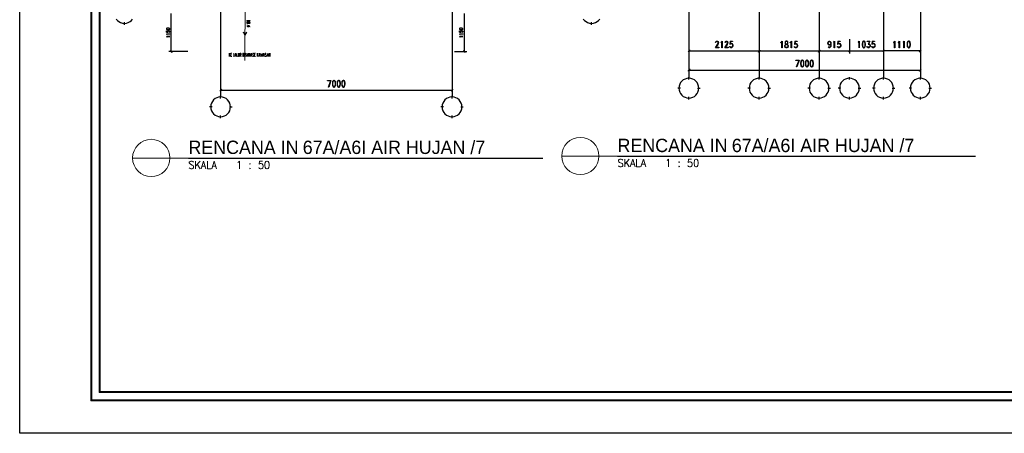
# Model space of a CAD drawing. Header units: millimetres. Extents: x 0 to 420, y 0 to 297.
# Tile 1 of 95: x 0 to 238, y 0 to 100. Entities that reach past the tile are written whole.
import ezdxf

# ---------------------------------------------------------------- set-up
doc = ezdxf.new("R2010")
doc.units = ezdxf.units.MM
for name, color, linetype in [('FILL_000000', 7, 'Continuous'), ('LINE_000000', 7, 'Continuous'), ('TEXT', 7, 'Continuous')]:
    doc.layers.add(name, color=color, linetype=linetype)

msp = doc.modelspace()

# ---------------------------------------------------------------- hatches: boundary and pattern name
at = {"layer": 'FILL_000000'}
h = msp.add_hatch(color=7, dxfattribs=at)
h.dxf.hatch_style = 1
h.paths.add_polyline_path([(17.65, 288.84), (17.4, 289.05), (17.65, 8.09), (17.65, 288.84)])
h = msp.add_hatch(color=7, dxfattribs=at)
h.dxf.hatch_style = 1
h.paths.add_polyline_path([(17.4, 289.05), (17.65, 8.09), (17.4, 7.87), (17.4, 289.05)])
h = msp.add_hatch(color=7, dxfattribs=at)
h.dxf.hatch_style = 1
h.paths.add_polyline_path([(19.64, 286.81), (19.43, 287.06), (19.64, 10.12), (19.64, 286.81)])
h = msp.add_hatch(color=7, dxfattribs=at)
h.dxf.hatch_style = 1
h.paths.add_polyline_path([(19.43, 287.06), (19.64, 10.12), (19.43, 9.86), (19.43, 287.06)])
h = msp.add_hatch(color=7, dxfattribs=at)
h.dxf.hatch_style = 1
h.paths.add_polyline_path([(54.69, 96.69), (54.91, 96.69), (55.12, 97.11), (54.69, 96.69)])
h = msp.add_hatch(color=7, dxfattribs=at)
h.dxf.hatch_style = 1
h.paths.add_polyline_path([(54.69, 96.27), (54.69, 96.69), (54.91, 96.69), (54.69, 96.27)])
h = msp.add_hatch(color=7, dxfattribs=at)
h.dxf.hatch_style = 1
h.paths.add_polyline_path([(36.7, 92.63), (36.66, 92.58), (37.08, 92.24), (36.7, 92.63)])
h = msp.add_hatch(color=7, dxfattribs=at)
h.dxf.hatch_style = 1
h.paths.add_polyline_path([(36.66, 92.58), (37.08, 92.24), (37.04, 92.2), (36.66, 92.58)])
h = msp.add_hatch(color=7, dxfattribs=at)
h.dxf.hatch_style = 1
h.paths.add_polyline_path([(107.57, 92.63), (107.53, 92.58), (107.95, 92.24), (107.57, 92.63)])
h = msp.add_hatch(color=7, dxfattribs=at)
h.dxf.hatch_style = 1
h.paths.add_polyline_path([(107.53, 92.58), (107.95, 92.24), (107.91, 92.2), (107.53, 92.58)])
h = msp.add_hatch(color=7, dxfattribs=at)
h.dxf.hatch_style = 1
h.paths.add_polyline_path([(162.26, 92.75), (161.88, 92.33), (161.84, 92.37), (162.26, 92.75)])
h = msp.add_hatch(color=7, dxfattribs=at)
h.dxf.hatch_style = 1
h.paths.add_polyline_path([(162.31, 92.71), (162.26, 92.75), (161.88, 92.33), (162.31, 92.71)])
h = msp.add_hatch(color=7, dxfattribs=at)
h.dxf.hatch_style = 1
h.paths.add_polyline_path([(178.82, 92.37), (178.86, 92.33), (179.24, 92.75), (178.82, 92.37)])
h = msp.add_hatch(color=7, dxfattribs=at)
h.dxf.hatch_style = 1
h.paths.add_polyline_path([(179.24, 92.71), (178.86, 92.29), (178.82, 92.33), (179.24, 92.71)])
h = msp.add_hatch(color=7, dxfattribs=at)
h.dxf.hatch_style = 1
h.paths.add_polyline_path([(178.86, 92.33), (179.24, 92.75), (179.28, 92.71), (178.86, 92.33)])
h = msp.add_hatch(color=7, dxfattribs=at)
h.dxf.hatch_style = 1
h.paths.add_polyline_path([(179.28, 92.67), (179.24, 92.71), (178.86, 92.29), (179.28, 92.67)])
h = msp.add_hatch(color=7, dxfattribs=at)
h.dxf.hatch_style = 1
h.paths.add_polyline_path([(193.72, 92.75), (193.38, 92.33), (193.34, 92.37), (193.72, 92.75)])
h = msp.add_hatch(color=7, dxfattribs=at)
h.dxf.hatch_style = 1
h.paths.add_polyline_path([(193.34, 92.33), (193.38, 92.29), (193.72, 92.71), (193.34, 92.33)])
h = msp.add_hatch(color=7, dxfattribs=at)
h.dxf.hatch_style = 1
h.paths.add_polyline_path([(193.76, 92.71), (193.72, 92.75), (193.38, 92.33), (193.76, 92.71)])
h = msp.add_hatch(color=7, dxfattribs=at)
h.dxf.hatch_style = 1
h.paths.add_polyline_path([(193.38, 92.29), (193.72, 92.71), (193.76, 92.67), (193.38, 92.29)])
h = msp.add_hatch(color=7, dxfattribs=at)
h.dxf.hatch_style = 1
h.paths.add_polyline_path([(200.62, 92.37), (200.66, 92.33), (201.04, 92.75), (200.62, 92.37)])
h = msp.add_hatch(color=7, dxfattribs=at)
h.dxf.hatch_style = 1
h.paths.add_polyline_path([(201.04, 92.75), (200.66, 92.33), (200.62, 92.37), (201.04, 92.75)])
h = msp.add_hatch(color=7, dxfattribs=at)
h.dxf.hatch_style = 1
h.paths.add_polyline_path([(200.66, 92.33), (201.04, 92.75), (201.08, 92.71), (200.66, 92.33)])
h = msp.add_hatch(color=7, dxfattribs=at)
h.dxf.hatch_style = 1
h.paths.add_polyline_path([(201.08, 92.71), (201.04, 92.75), (200.66, 92.33), (201.08, 92.71)])
h = msp.add_hatch(color=7, dxfattribs=at)
h.dxf.hatch_style = 1
h.paths.add_polyline_path([(208.92, 92.37), (208.96, 92.33), (209.3, 92.75), (208.92, 92.37)])
h = msp.add_hatch(color=7, dxfattribs=at)
h.dxf.hatch_style = 1
h.paths.add_polyline_path([(209.3, 92.75), (208.96, 92.33), (208.92, 92.37), (209.3, 92.75)])
h = msp.add_hatch(color=7, dxfattribs=at)
h.dxf.hatch_style = 1
h.paths.add_polyline_path([(208.96, 92.33), (209.3, 92.75), (209.34, 92.71), (208.96, 92.33)])
h = msp.add_hatch(color=7, dxfattribs=at)
h.dxf.hatch_style = 1
h.paths.add_polyline_path([(209.34, 92.71), (209.3, 92.75), (208.96, 92.33), (209.34, 92.71)])
h = msp.add_hatch(color=7, dxfattribs=at)
h.dxf.hatch_style = 1
h.paths.add_polyline_path([(217.76, 92.37), (217.81, 92.33), (218.19, 92.75), (217.76, 92.37)])
h = msp.add_hatch(color=7, dxfattribs=at)
h.dxf.hatch_style = 1
h.paths.add_polyline_path([(217.81, 92.33), (218.19, 92.75), (218.23, 92.71), (217.81, 92.33)])
h = msp.add_hatch(color=7, dxfattribs=at)
h.dxf.hatch_style = 1
h.paths.add_polyline_path([(162.26, 88.14), (161.88, 87.67), (161.84, 87.71), (162.26, 88.14)])
h = msp.add_hatch(color=7, dxfattribs=at)
h.dxf.hatch_style = 1
h.paths.add_polyline_path([(162.31, 88.1), (162.26, 88.14), (161.88, 87.67), (162.31, 88.1)])
h = msp.add_hatch(color=7, dxfattribs=at)
h.dxf.hatch_style = 1
h.paths.add_polyline_path([(217.76, 87.71), (217.81, 87.67), (218.19, 88.14), (217.76, 87.71)])
h = msp.add_hatch(color=7, dxfattribs=at)
h.dxf.hatch_style = 1
h.paths.add_polyline_path([(217.81, 87.67), (218.19, 88.14), (218.23, 88.1), (217.81, 87.67)])
h = msp.add_hatch(color=7, dxfattribs=at)
h.dxf.hatch_style = 1
h.paths.add_polyline_path([(49.02, 83.27), (48.64, 82.8), (48.6, 82.85), (49.02, 83.27)])
h = msp.add_hatch(color=7, dxfattribs=at)
h.dxf.hatch_style = 1
h.paths.add_polyline_path([(49.06, 83.23), (49.02, 83.27), (48.64, 82.8), (49.06, 83.23)])
h = msp.add_hatch(color=7, dxfattribs=at)
h.dxf.hatch_style = 1
h.paths.add_polyline_path([(104.52, 82.85), (104.56, 82.8), (104.94, 83.27), (104.52, 82.85)])
h = msp.add_hatch(color=7, dxfattribs=at)
h.dxf.hatch_style = 1
h.paths.add_polyline_path([(104.56, 82.8), (104.94, 83.27), (104.99, 83.23), (104.56, 82.8)])
h = msp.add_hatch(color=7, dxfattribs=at)
h.dxf.hatch_style = 1
h.paths.add_polyline_path([(19.64, 10.12), (19.43, 9.86), (363.18, 10.12), (19.64, 10.12)])
h = msp.add_hatch(color=7, dxfattribs=at)
h.dxf.hatch_style = 1
h.paths.add_polyline_path([(19.43, 9.86), (363.18, 10.12), (363.18, 9.86), (19.43, 9.86)])
h = msp.add_hatch(color=7, dxfattribs=at)
h.dxf.hatch_style = 1
h.paths.add_polyline_path([(17.65, 8.09), (17.4, 7.87), (412.07, 8.09), (17.65, 8.09)])
h = msp.add_hatch(color=7, dxfattribs=at)
h.dxf.hatch_style = 1
h.paths.add_polyline_path([(17.4, 7.87), (412.07, 8.09), (412.28, 7.87), (17.4, 7.87)])

# ---------------------------------------------------------------- linework, layer by layer
at = {"layer": 'LINE_000000', "lineweight": 25}
for p, q in [((162.05, 238.8), (162.05, 85.94)), ((218.02, 238.8), (218.02, 85.94)), ((48.81, 237.83), (48.81, 81.36)), ((104.77, 237.83), (104.77, 81.36)), ((179.03, 231.61), (179.03, 85.94)), ((193.55, 231.61), (193.55, 85.94)), ((209.13, 231.61), (209.13, 85.94)), ((36.87, 92.41), (36.87, 101.6)), ((107.74, 92.41), (107.74, 101.6)), ((25.57, 98.89), (25.57, 99.53)), ((138.51, 98.89), (138.51, 99.53)), ((35.69, 97.11), (36.03, 97.07)), ((36.45, 97.16), (36.36, 97.07)), ((106.55, 97.11), (106.89, 97.07)), ((107.32, 97.16), (107.23, 97.07)), ((162.05, 95.42), (162.05, 91.95)), ((179.03, 95.42), (179.03, 91.95)), ((179.03, 95.42), (179.03, 91.91)), ((193.55, 95.42), (193.55, 91.95)), ((193.55, 95.42), (193.55, 91.91)), ((200.87, 95.42), (200.87, 91.95)), ((200.87, 95.42), (200.87, 91.95)), ((209.13, 95.42), (209.13, 91.95)), ((209.13, 95.42), (209.13, 91.95)), ((218.02, 95.42), (218.02, 91.95)), ((172, 94.95), (171.92, 94.23)), ((172.08, 93.43), (171.92, 93.56)), ((185.29, 93.56), (185.46, 93.39)), ((185.8, 93.39), (185.97, 93.56)), ((187.62, 94.91), (187.58, 94.23)), ((187.75, 93.39), (187.58, 93.56)), ((198.08, 94.95), (197.99, 94.23)), ((198.16, 93.43), (197.99, 93.56)), ((205.32, 93.43), (205.15, 93.56)), ((205.78, 94.95), (205.36, 94.23)), ((206.33, 94.95), (206.29, 94.23)), ((206.46, 93.43), (206.29, 93.56)), ((40.89, 92.41), (36.28, 92.41)), ((105.37, 92.41), (108.33, 92.41)), ((162.05, 92.54), (179.03, 92.54)), ((162.05, 91.36), (162.05, 87.29)), ((193.55, 92.5), (179.03, 92.5)), ((193.55, 92.54), (200.87, 92.54)), ((200.87, 92.54), (209.13, 92.54)), ((218.02, 92.54), (209.13, 92.54)), ((218.02, 91.36), (218.02, 87.29)), ((48.81, 86.49), (48.81, 82.42)), ((104.77, 86.49), (104.77, 82.42)), ((162.05, 87.93), (218.02, 87.93)), ((162.05, 85.6), (162.05, 86.23)), ((179.03, 85.6), (179.03, 86.23)), ((193.55, 85.6), (193.55, 86.23)), ((200.87, 85.6), (200.87, 86.23)), ((209.13, 85.6), (209.13, 86.23)), ((218.02, 85.6), (218.02, 86.23)), ((159.98, 83.52), (159.34, 83.52)), ((164.13, 83.52), (164.8, 83.52)), ((176.95, 83.52), (176.32, 83.52)), ((181.14, 83.52), (181.78, 83.52)), ((191.47, 83.52), (190.84, 83.52)), ((195.62, 83.52), (196.26, 83.52)), ((198.8, 83.52), (198.16, 83.52)), ((202.95, 83.52), (203.58, 83.52)), ((207.05, 83.52), (206.42, 83.52)), ((211.2, 83.52), (211.84, 83.52)), ((215.9, 83.52), (215.27, 83.52)), ((220.09, 83.52), (220.73, 83.52)), ((48.81, 83.02), (104.77, 83.02)), ((48.81, 81.07), (48.81, 81.7)), ((104.77, 81.07), (104.77, 81.7)), ((162.05, 80.81), (162.05, 81.45)), ((179.03, 80.81), (179.03, 81.45)), ((193.55, 80.81), (193.55, 81.45)), ((200.87, 80.81), (200.87, 81.45)), ((209.13, 80.81), (209.13, 81.45)), ((218.02, 80.81), (218.02, 81.45)), ((46.74, 78.99), (46.1, 78.99)), ((50.93, 78.99), (51.56, 78.99)), ((102.7, 78.99), (102.02, 78.99)), ((106.85, 78.99), (107.48, 78.99)), ((48.81, 76.24), (48.81, 76.92)), ((104.77, 76.24), (104.77, 76.92)), ((144.78, 67.1), (231.35, 67.1)), ((41.02, 66.63), (126.75, 66.63))]:
    msp.add_line(p, q, dxfattribs=at)
at = {"layer": 'LINE_000000', "lineweight": 13}
for p, q in [((54.78, 206.63), (54.69, 90.21)), ((55.96, 98.42), (55.16, 98.59)), ((50.84, 91.19), (50.84, 91.99)), ((51.14, 91.99), (50.84, 91.48)), ((50.97, 91.69), (51.14, 91.19)), ((51.44, 91.61), (51.31, 91.61)), ((51.9, 91.19), (51.94, 91.19)), ((52.03, 91.36), (52.03, 91.99)), ((52.49, 91.4), (52.24, 91.4)), ((53.09, 91.99), (53.09, 91.4)), ((53.34, 91.4), (53.34, 91.99)), ((53.64, 91.52), (53.51, 91.52)), ((53.68, 91.52), (53.76, 91.19)), ((54.14, 91.19), (54.27, 91.19)), ((54.4, 91.44), (54.4, 91.74)), ((54.69, 91.52), (54.57, 91.52)), ((54.74, 91.52), (54.86, 91.19)), ((55.29, 91.4), (55.08, 91.4)), ((55.5, 91.19), (55.5, 91.99)), ((56.39, 91.4), (56.13, 91.4)), ((56.64, 91.65), (56.77, 91.52)), ((57.15, 91.61), (57.02, 91.61)), ((57.62, 91.19), (57.62, 91.99)), ((57.87, 91.99), (57.62, 91.48)), ((57.7, 91.69), (57.87, 91.19)), ((58.29, 91.4), (58.08, 91.4)), ((59.39, 91.4), (59.18, 91.4)), ((59.65, 91.65), (59.82, 91.52)), ((60.32, 91.4), (60.07, 91.4))]:
    msp.add_line(p, q, dxfattribs=at)
at = {"layer": 'LINE_000000', "lineweight": 18}
for p, q in [((131.32, 67.1), (144.78, 67.1)), ((27.56, 66.63), (41.02, 66.63)), ((42.76, 65.91), (42.76, 64.01)), ((43.82, 65.91), (42.76, 64.64)), ((43.14, 65.11), (43.82, 64.01)), ((44.32, 64.64), (45.04, 64.64)), ((46.86, 64.64), (47.62, 64.64)), ((146.56, 66.38), (146.56, 64.47)), ((147.57, 66.38), (146.56, 65.11)), ((146.94, 65.57), (147.57, 64.47)), ((148.08, 65.11), (148.84, 65.11)), ((150.66, 65.11), (151.38, 65.11))]:
    msp.add_line(p, q, dxfattribs=at)
at = {"layer": 'LINE_000000', "lineweight": 25}
for points in [[(0.21, 0), (0.21, 296.93), (420.16, 296.93), (420.16, 0), (0.21, 0)], [(35.69, 97.83), (35.73, 97.75), (35.81, 97.71), (36.03, 97.66), (36.15, 97.66), (36.32, 97.71), (36.45, 97.75), (36.49, 97.83), (36.49, 97.92), (36.45, 98), (36.32, 98.04), (36.15, 98.09), (36.03, 98.09), (35.81, 98.04), (35.73, 98), (35.69, 97.92), (35.69, 97.83)], [(106.55, 97.83), (106.6, 97.75), (106.68, 97.71), (106.89, 97.66), (107.02, 97.66), (107.19, 97.71), (107.32, 97.75), (107.36, 97.83), (107.36, 97.92), (107.32, 98), (107.19, 98.04), (107.02, 98.09), (106.89, 98.09), (106.68, 98.04), (106.6, 98), (106.55, 97.92), (106.55, 97.83)], [(36.49, 96.69), (36.49, 96.65), (35.77, 96.65), (35.81, 96.6), (35.86, 96.52), (35.81, 96.52), (35.77, 96.6), (35.69, 96.69), (36.49, 96.69)], [(36.49, 96.05), (35.77, 96.05), (35.81, 95.97), (35.86, 95.93), (35.81, 95.93), (35.77, 95.97), (35.69, 96.05), (36.49, 96.05)], [(107.36, 96.69), (107.36, 96.65), (106.64, 96.65), (106.68, 96.6), (106.72, 96.52), (106.68, 96.52), (106.68, 96.6), (106.55, 96.69), (107.36, 96.69)], [(107.36, 96.05), (106.64, 96.05), (106.68, 95.97), (106.72, 95.93), (106.68, 95.93), (106.68, 95.97), (106.55, 96.05), (107.36, 96.05)], [(170.05, 93.34), (169.97, 93.34), (169.97, 94.78), (169.88, 94.61), (169.76, 94.57), (169.76, 94.61), (169.88, 94.7), (170.05, 94.95), (170.05, 93.34)], [(184.57, 93.3), (184.49, 93.3), (184.49, 94.74), (184.4, 94.61), (184.28, 94.53), (184.28, 94.61), (184.4, 94.66), (184.57, 94.91), (184.57, 93.3)], [(185.55, 94.91), (185.34, 94.83), (185.29, 94.66), (185.29, 94.53), (185.34, 94.36), (185.42, 94.28), (185.55, 94.23), (185.76, 94.15), (185.89, 94.06), (185.93, 93.98), (185.97, 93.85), (185.97, 93.6), (185.93, 93.47), (185.76, 93.39), (185.55, 93.39), (185.34, 93.47), (185.29, 93.6), (185.29, 93.85), (185.34, 93.98), (185.42, 94.06), (185.55, 94.15), (185.76, 94.23), (185.89, 94.28), (185.93, 94.36), (185.97, 94.53), (185.97, 94.66), (185.93, 94.83), (185.76, 94.91), (185.55, 94.91)], [(186.86, 93.3), (186.77, 93.3), (186.77, 94.74), (186.65, 94.61), (186.56, 94.53), (186.56, 94.61), (186.65, 94.66), (186.86, 94.91), (186.86, 93.3)], [(197.27, 93.34), (197.19, 93.34), (197.19, 94.78), (197.1, 94.61), (196.98, 94.57), (196.98, 94.61), (197.1, 94.7), (197.27, 94.95), (197.27, 93.34)], [(203.24, 93.34), (203.2, 93.34), (203.2, 94.78), (203.07, 94.61), (202.99, 94.57), (202.99, 94.61), (203.07, 94.7), (203.24, 94.95), (203.24, 93.34)], [(204.3, 94.95), (204.09, 94.87), (204, 94.61), (203.92, 94.23), (203.92, 94.02), (204, 93.64), (204.09, 93.43), (204.3, 93.34), (204.39, 93.34), (204.55, 93.43), (204.68, 93.64), (204.72, 94.02), (204.72, 94.23), (204.68, 94.61), (204.55, 94.87), (204.39, 94.95), (204.3, 94.95)], [(211.84, 93.34), (211.75, 93.34), (211.75, 94.78), (211.67, 94.61), (211.54, 94.57), (211.54, 94.61), (211.67, 94.7), (211.84, 94.95), (211.84, 93.34)], [(212.98, 93.34), (212.89, 93.34), (212.89, 94.78), (212.81, 94.61), (212.68, 94.57), (212.68, 94.61), (212.81, 94.7), (212.98, 94.95), (212.98, 93.34)], [(214.12, 93.34), (214.04, 93.34), (214.04, 94.78), (213.95, 94.61), (213.83, 94.57), (213.83, 94.61), (213.95, 94.7), (214.12, 94.95), (214.12, 93.34)], [(215.14, 94.95), (214.97, 94.87), (214.84, 94.61), (214.8, 94.23), (214.8, 94.02), (214.84, 93.64), (214.97, 93.43), (215.14, 93.34), (215.27, 93.34), (215.43, 93.43), (215.52, 93.64), (215.6, 94.02), (215.6, 94.23), (215.52, 94.61), (215.43, 94.87), (215.27, 94.95), (215.14, 94.95)], [(189.4, 90.3), (189.23, 90.21), (189.1, 90), (189.06, 89.62), (189.06, 89.41), (189.1, 89.03), (189.23, 88.77), (189.4, 88.69), (189.53, 88.69), (189.7, 88.77), (189.82, 89.03), (189.87, 89.41), (189.87, 89.62), (189.82, 90), (189.7, 90.21), (189.53, 90.3), (189.4, 90.3)], [(190.54, 90.3), (190.37, 90.21), (190.25, 90), (190.2, 89.62), (190.2, 89.41), (190.25, 89.03), (190.37, 88.77), (190.54, 88.69), (190.67, 88.69), (190.84, 88.77), (190.97, 89.03), (191.01, 89.41), (191.01, 89.62), (190.97, 90), (190.84, 90.21), (190.67, 90.3), (190.54, 90.3)], [(191.69, 90.3), (191.52, 90.21), (191.39, 90), (191.35, 89.62), (191.35, 89.41), (191.39, 89.03), (191.52, 88.77), (191.69, 88.69), (191.81, 88.69), (191.98, 88.77), (192.07, 89.03), (192.15, 89.41), (192.15, 89.62), (192.07, 90), (191.98, 90.21), (191.81, 90.3), (191.69, 90.3)], [(164.42, 83.54), (164.37, 84.03), (164.23, 84.48), (164.01, 84.88), (163.72, 85.24), (163.37, 85.53), (162.96, 85.75), (162.51, 85.89), (162.03, 85.94), (161.55, 85.89), (161.1, 85.75), (160.69, 85.53), (160.34, 85.24), (160.05, 84.88), (159.83, 84.48), (159.69, 84.03), (159.64, 83.54), (159.69, 83.06), (159.83, 82.61), (160.05, 82.21), (160.34, 81.85), (160.69, 81.56), (161.1, 81.34), (161.55, 81.2), (162.03, 81.15), (162.51, 81.2), (162.96, 81.34), (163.37, 81.56), (163.72, 81.85), (164.01, 82.21), (164.23, 82.61), (164.37, 83.06), (164.42, 83.54)], [(181.4, 83.54), (181.35, 84.03), (181.21, 84.48), (180.99, 84.88), (180.7, 85.24), (180.34, 85.53), (179.94, 85.75), (179.49, 85.89), (179.01, 85.94), (178.52, 85.89), (178.08, 85.75), (177.67, 85.53), (177.32, 85.24), (177.02, 84.88), (176.8, 84.48), (176.66, 84.03), (176.61, 83.54), (176.66, 83.06), (176.8, 82.61), (177.02, 82.21), (177.32, 81.85), (177.67, 81.56), (178.08, 81.34), (178.52, 81.2), (179.01, 81.15), (179.49, 81.2), (179.94, 81.34), (180.34, 81.56), (180.7, 81.85), (180.99, 82.21), (181.21, 82.61), (181.35, 83.06), (181.4, 83.54)], [(195.92, 83.54), (195.87, 84.03), (195.73, 84.48), (195.51, 84.88), (195.22, 85.24), (194.86, 85.53), (194.46, 85.75), (194.01, 85.89), (193.53, 85.94), (193.04, 85.89), (192.6, 85.75), (192.19, 85.53), (191.84, 85.24), (191.54, 84.88), (191.32, 84.48), (191.18, 84.03), (191.13, 83.54), (191.18, 83.06), (191.32, 82.61), (191.54, 82.21), (191.84, 81.85), (192.19, 81.56), (192.6, 81.34), (193.04, 81.2), (193.53, 81.15), (194.01, 81.2), (194.46, 81.34), (194.86, 81.56), (195.22, 81.85), (195.51, 82.21), (195.73, 82.61), (195.87, 83.06), (195.92, 83.54)], [(203.24, 83.54), (203.19, 84.03), (203.05, 84.48), (202.83, 84.88), (202.54, 85.24), (202.19, 85.53), (201.78, 85.75), (201.33, 85.89), (200.85, 85.94), (200.37, 85.89), (199.92, 85.75), (199.51, 85.53), (199.16, 85.24), (198.87, 84.88), (198.65, 84.48), (198.51, 84.03), (198.46, 83.54), (198.51, 83.06), (198.65, 82.61), (198.87, 82.21), (199.16, 81.85), (199.51, 81.56), (199.92, 81.34), (200.37, 81.2), (200.85, 81.15), (201.33, 81.2), (201.78, 81.34), (202.19, 81.56), (202.54, 81.85), (202.83, 82.21), (203.05, 82.61), (203.19, 83.06), (203.24, 83.54)], [(211.5, 83.54), (211.45, 84.03), (211.31, 84.48), (211.09, 84.88), (210.8, 85.24), (210.44, 85.53), (210.04, 85.75), (209.59, 85.89), (209.11, 85.94), (208.62, 85.89), (208.17, 85.75), (207.77, 85.53), (207.41, 85.24), (207.12, 84.88), (206.9, 84.48), (206.76, 84.03), (206.71, 83.54), (206.76, 83.06), (206.9, 82.61), (207.12, 82.21), (207.41, 81.85), (207.77, 81.56), (208.17, 81.34), (208.62, 81.2), (209.11, 81.15), (209.59, 81.2), (210.04, 81.34), (210.44, 81.56), (210.8, 81.85), (211.09, 82.21), (211.31, 82.61), (211.45, 83.06), (211.5, 83.54)], [(220.39, 83.54), (220.34, 84.03), (220.2, 84.48), (219.98, 84.88), (219.69, 85.24), (219.33, 85.53), (218.93, 85.75), (218.48, 85.89), (218, 85.94), (217.51, 85.89), (217.06, 85.75), (216.66, 85.53), (216.3, 85.24), (216.01, 84.88), (215.79, 84.48), (215.65, 84.03), (215.6, 83.54), (215.65, 83.06), (215.79, 82.61), (216.01, 82.21), (216.3, 81.85), (216.66, 81.56), (217.06, 81.34), (217.51, 81.2), (218, 81.15), (218.48, 81.2), (218.93, 81.34), (219.33, 81.56), (219.69, 81.85), (219.98, 82.21), (220.2, 82.61), (220.34, 83.06), (220.39, 83.54)], [(76.16, 85.43), (75.99, 85.34), (75.86, 85.13), (75.82, 84.75), (75.82, 84.54), (75.86, 84.16), (75.99, 83.9), (76.16, 83.82), (76.28, 83.82), (76.45, 83.9), (76.58, 84.16), (76.62, 84.54), (76.62, 84.75), (76.58, 85.13), (76.45, 85.34), (76.28, 85.43), (76.16, 85.43)], [(77.3, 85.43), (77.13, 85.34), (77, 85.13), (76.96, 84.75), (76.96, 84.54), (77, 84.16), (77.13, 83.9), (77.3, 83.82), (77.43, 83.82), (77.6, 83.9), (77.72, 84.16), (77.77, 84.54), (77.77, 84.75), (77.72, 85.13), (77.6, 85.34), (77.43, 85.43), (77.3, 85.43)], [(78.44, 85.43), (78.27, 85.34), (78.15, 85.13), (78.11, 84.75), (78.11, 84.54), (78.15, 84.16), (78.27, 83.9), (78.44, 83.82), (78.57, 83.82), (78.74, 83.9), (78.87, 84.16), (78.91, 84.54), (78.91, 84.75), (78.87, 85.13), (78.74, 85.34), (78.57, 85.43), (78.44, 85.43)], [(51.18, 79.02), (51.13, 79.5), (50.99, 79.95), (50.77, 80.35), (50.48, 80.71), (50.13, 81), (49.72, 81.22), (49.27, 81.36), (48.79, 81.41), (48.31, 81.36), (47.86, 81.22), (47.45, 81), (47.1, 80.71), (46.81, 80.35), (46.59, 79.95), (46.45, 79.5), (46.4, 79.02), (46.45, 78.53), (46.59, 78.08), (46.81, 77.68), (47.1, 77.32), (47.45, 77.03), (47.86, 76.81), (48.31, 76.67), (48.79, 76.62), (49.27, 76.67), (49.72, 76.81), (50.13, 77.03), (50.48, 77.32), (50.77, 77.68), (50.99, 78.08), (51.13, 78.53), (51.18, 79.02)], [(107.15, 79.02), (107.1, 79.5), (106.96, 79.95), (106.74, 80.35), (106.45, 80.71), (106.09, 81), (105.68, 81.22), (105.24, 81.36), (104.75, 81.41), (104.27, 81.36), (103.82, 81.22), (103.42, 81), (103.06, 80.71), (102.77, 80.35), (102.55, 79.95), (102.41, 79.5), (102.36, 79.02), (102.41, 78.53), (102.55, 78.08), (102.77, 77.68), (103.06, 77.32), (103.42, 77.03), (103.82, 76.81), (104.27, 76.67), (104.75, 76.62), (105.24, 76.67), (105.68, 76.81), (106.09, 77.03), (106.45, 77.32), (106.74, 77.68), (106.96, 78.08), (107.1, 78.53), (107.15, 79.02)]]:
    msp.add_lwpolyline(points, close=True, dxfattribs=at)
at = {"layer": 'LINE_000000', "lineweight": 0}
for points in [[(17.65, 288.84), (17.4, 289.05), (17.65, 8.09), (17.65, 288.84)], [(17.4, 289.05), (17.65, 8.09), (17.4, 7.87), (17.4, 289.05)], [(19.64, 286.81), (19.43, 287.06), (19.64, 10.12), (19.64, 286.81)], [(19.43, 287.06), (19.64, 10.12), (19.43, 9.86), (19.43, 287.06)], [(54.69, 96.69), (54.91, 96.69), (55.12, 97.11), (54.69, 96.69)], [(54.69, 96.27), (54.69, 96.69), (54.91, 96.69), (54.69, 96.27)], [(36.7, 92.63), (36.66, 92.58), (37.08, 92.24), (36.7, 92.63)], [(36.66, 92.58), (37.08, 92.24), (37.04, 92.2), (36.66, 92.58)], [(107.57, 92.63), (107.53, 92.58), (107.95, 92.24), (107.57, 92.63)], [(107.53, 92.58), (107.95, 92.24), (107.91, 92.2), (107.53, 92.58)], [(162.26, 92.75), (161.88, 92.33), (161.84, 92.37), (162.26, 92.75)], [(162.31, 92.71), (162.26, 92.75), (161.88, 92.33), (162.31, 92.71)], [(178.82, 92.37), (178.86, 92.33), (179.24, 92.75), (178.82, 92.37)], [(179.24, 92.71), (178.86, 92.29), (178.82, 92.33), (179.24, 92.71)], [(178.86, 92.33), (179.24, 92.75), (179.28, 92.71), (178.86, 92.33)], [(179.28, 92.67), (179.24, 92.71), (178.86, 92.29), (179.28, 92.67)], [(193.72, 92.75), (193.38, 92.33), (193.34, 92.37), (193.72, 92.75)], [(193.34, 92.33), (193.38, 92.29), (193.72, 92.71), (193.34, 92.33)], [(193.76, 92.71), (193.72, 92.75), (193.38, 92.33), (193.76, 92.71)], [(193.38, 92.29), (193.72, 92.71), (193.76, 92.67), (193.38, 92.29)], [(200.62, 92.37), (200.66, 92.33), (201.04, 92.75), (200.62, 92.37)], [(201.04, 92.75), (200.66, 92.33), (200.62, 92.37), (201.04, 92.75)], [(200.66, 92.33), (201.04, 92.75), (201.08, 92.71), (200.66, 92.33)], [(201.08, 92.71), (201.04, 92.75), (200.66, 92.33), (201.08, 92.71)], [(208.92, 92.37), (208.96, 92.33), (209.3, 92.75), (208.92, 92.37)], [(209.3, 92.75), (208.96, 92.33), (208.92, 92.37), (209.3, 92.75)], [(208.96, 92.33), (209.3, 92.75), (209.34, 92.71), (208.96, 92.33)], [(209.34, 92.71), (209.3, 92.75), (208.96, 92.33), (209.34, 92.71)], [(217.76, 92.37), (217.81, 92.33), (218.19, 92.75), (217.76, 92.37)], [(217.81, 92.33), (218.19, 92.75), (218.23, 92.71), (217.81, 92.33)], [(162.26, 88.14), (161.88, 87.67), (161.84, 87.71), (162.26, 88.14)], [(162.31, 88.1), (162.26, 88.14), (161.88, 87.67), (162.31, 88.1)], [(217.76, 87.71), (217.81, 87.67), (218.19, 88.14), (217.76, 87.71)], [(217.81, 87.67), (218.19, 88.14), (218.23, 88.1), (217.81, 87.67)], [(49.02, 83.27), (48.64, 82.8), (48.6, 82.85), (49.02, 83.27)], [(49.06, 83.23), (49.02, 83.27), (48.64, 82.8), (49.06, 83.23)], [(104.52, 82.85), (104.56, 82.8), (104.94, 83.27), (104.52, 82.85)], [(104.56, 82.8), (104.94, 83.27), (104.99, 83.23), (104.56, 82.8)], [(19.64, 10.12), (19.43, 9.86), (363.18, 10.12), (19.64, 10.12)], [(19.43, 9.86), (363.18, 10.12), (363.18, 9.86), (19.43, 9.86)], [(17.65, 8.09), (17.4, 7.87), (412.07, 8.09), (17.65, 8.09)], [(17.4, 7.87), (412.07, 8.09), (412.28, 7.87), (17.4, 7.87)]]:
    msp.add_lwpolyline(points, close=True, dxfattribs=at)
at = {"layer": 'LINE_000000', "lineweight": 25}
for points in [[(23.56, 100.28), (23.86, 99.93), (24.21, 99.64), (24.62, 99.42), (25.07, 99.28), (25.55, 99.23), (26.03, 99.28), (26.48, 99.42), (26.89, 99.64), (27.24, 99.93), (27.53, 100.28)], [(136.51, 100.28), (136.8, 99.93), (137.16, 99.64), (137.56, 99.42), (138.01, 99.28), (138.49, 99.23), (138.98, 99.28), (139.42, 99.42), (139.83, 99.64), (140.18, 99.93), (140.48, 100.28)], [(36.45, 97.96), (36.32, 98), (36.15, 98.04), (36.03, 98.04), (35.81, 98), (35.73, 97.96)], [(35.77, 98), (35.73, 97.92), (35.73, 97.83), (35.77, 97.75)], [(35.73, 97.79), (35.81, 97.71), (36.03, 97.71), (36.15, 97.71), (36.32, 97.71), (36.45, 97.79)], [(36.41, 97.75), (36.45, 97.83), (36.45, 97.92), (36.41, 98)], [(107.32, 97.96), (107.19, 98), (107.02, 98.04), (106.89, 98.04), (106.68, 98), (106.6, 97.96)], [(106.64, 98), (106.6, 97.92), (106.6, 97.83), (106.64, 97.75)], [(106.6, 97.79), (106.68, 97.71), (106.89, 97.71), (107.02, 97.71), (107.19, 97.71), (107.32, 97.79)], [(107.27, 97.75), (107.32, 97.83), (107.32, 97.92), (107.27, 98)], [(35.69, 97.11), (35.69, 97.41), (35.73, 97.41), (35.73, 97.16), (35.98, 97.11), (35.94, 97.2), (35.94, 97.28), (35.98, 97.37), (36.07, 97.45), (36.15, 97.49), (36.24, 97.49), (36.36, 97.45), (36.45, 97.37), (36.49, 97.28), (36.49, 97.2), (36.45, 97.11), (36.41, 97.07), (36.32, 97.03), (36.32, 97.07)], [(36.03, 97.07), (36.03, 97.11), (35.98, 97.16), (35.98, 97.28), (36.03, 97.37), (36.15, 97.45)], [(35.98, 97.32), (36.07, 97.41), (36.15, 97.45), (36.24, 97.45), (36.36, 97.41), (36.45, 97.32)], [(36.28, 97.45), (36.41, 97.37), (36.45, 97.28), (36.45, 97.2), (36.41, 97.11), (36.32, 97.07)], [(106.55, 97.11), (106.55, 97.41), (106.6, 97.41), (106.6, 97.16), (106.85, 97.11), (106.81, 97.2), (106.81, 97.28), (106.85, 97.37), (106.93, 97.45), (107.06, 97.49), (107.1, 97.49), (107.23, 97.45), (107.32, 97.37), (107.36, 97.28), (107.36, 97.2), (107.32, 97.11), (107.27, 97.07), (107.19, 97.03), (107.19, 97.07)], [(106.89, 97.07), (106.89, 97.11), (106.85, 97.16), (106.85, 97.28), (106.89, 97.37), (107.02, 97.45)], [(106.85, 97.32), (106.93, 97.41), (107.06, 97.45), (107.1, 97.45), (107.23, 97.41), (107.32, 97.32)], [(107.15, 97.45), (107.27, 97.37), (107.32, 97.28), (107.32, 97.2), (107.27, 97.11), (107.19, 97.07)], [(168.49, 93.43), (169.25, 93.43), (169.25, 93.34), (168.44, 93.34), (168.95, 94.11), (169.08, 94.32), (169.12, 94.49), (169.12, 94.61), (169.08, 94.78), (168.95, 94.87), (168.74, 94.87), (168.61, 94.78), (168.57, 94.61), (168.57, 94.57), (168.49, 94.57), (168.49, 94.61), (168.57, 94.78), (168.61, 94.87), (168.74, 94.95), (168.95, 94.95), (169.08, 94.87), (169.12, 94.78), (169.21, 94.61), (169.21, 94.49), (169.12, 94.32), (169.04, 94.11), (168.49, 93.34)], [(170.77, 93.43), (171.53, 93.43), (171.53, 93.34), (170.73, 93.34), (171.24, 94.11), (171.37, 94.32), (171.41, 94.49), (171.41, 94.61), (171.37, 94.78), (171.24, 94.87), (171.03, 94.87), (170.9, 94.78), (170.86, 94.61), (170.86, 94.57), (170.77, 94.57), (170.77, 94.61), (170.86, 94.78), (170.9, 94.87), (171.03, 94.95), (171.24, 94.95), (171.37, 94.87), (171.41, 94.78), (171.45, 94.61), (171.45, 94.49), (171.41, 94.32), (171.28, 94.11), (170.77, 93.34)], [(172, 94.95), (172.55, 94.95), (172.55, 94.87), (172.04, 94.87), (172, 94.32), (172.17, 94.4), (172.34, 94.4), (172.51, 94.32), (172.59, 94.19), (172.68, 93.94), (172.68, 93.81), (172.59, 93.56), (172.51, 93.43), (172.34, 93.34), (172.17, 93.34), (172, 93.43), (171.92, 93.47), (171.87, 93.64), (171.92, 93.64)], [(171.92, 94.23), (172, 94.23), (172.08, 94.32), (172.34, 94.32), (172.51, 94.23), (172.59, 94.02)], [(172.59, 93.73), (172.51, 93.47), (172.34, 93.43), (172.17, 93.43), (172, 93.47), (171.92, 93.64)], [(172.38, 94.32), (172.55, 94.19), (172.59, 93.94), (172.59, 93.81), (172.55, 93.56), (172.38, 93.43)], [(185.42, 94.83), (185.34, 94.66), (185.34, 94.53), (185.42, 94.36), (185.55, 94.28), (185.76, 94.23), (185.89, 94.15), (185.97, 93.98), (186.06, 93.85), (186.06, 93.6), (185.97, 93.47), (185.93, 93.39), (185.76, 93.3), (185.55, 93.3), (185.34, 93.39), (185.29, 93.47), (185.25, 93.6), (185.25, 93.85), (185.29, 93.98), (185.42, 94.15), (185.55, 94.23), (185.76, 94.28), (185.89, 94.36), (185.93, 94.53), (185.93, 94.66), (185.89, 94.83)], [(185.93, 94.74), (185.76, 94.83), (185.55, 94.83), (185.34, 94.74)], [(187.62, 94.91), (188.21, 94.91), (188.21, 94.83), (187.71, 94.83), (187.62, 94.28), (187.79, 94.36), (187.96, 94.36), (188.17, 94.28), (188.26, 94.15), (188.34, 93.94), (188.34, 93.77), (188.26, 93.56), (188.17, 93.39), (187.96, 93.3), (187.79, 93.3), (187.62, 93.39), (187.58, 93.47), (187.54, 93.6), (187.58, 93.6)], [(187.58, 94.23), (187.62, 94.23), (187.75, 94.28), (187.96, 94.28), (188.17, 94.23), (188.26, 93.98)], [(188.26, 93.68), (188.17, 93.47), (187.96, 93.39), (187.79, 93.39), (187.62, 93.47), (187.58, 93.6)], [(188.04, 94.28), (188.21, 94.15), (188.26, 93.94), (188.26, 93.77), (188.21, 93.56), (188.04, 93.39)], [(196.34, 94.19), (196.22, 94.02), (196.05, 93.94), (196, 93.94), (195.83, 94.02), (195.71, 94.19), (195.66, 94.4), (195.66, 94.49), (195.71, 94.7), (195.83, 94.87), (196, 94.95), (196.05, 94.95), (196.22, 94.87), (196.34, 94.7), (196.38, 94.4), (196.38, 94.02), (196.34, 93.64), (196.22, 93.43), (196.05, 93.34), (195.96, 93.34), (195.79, 93.43), (195.71, 93.56), (195.79, 93.56), (195.83, 93.43)], [(195.96, 94.02), (195.79, 94.19), (195.71, 94.4), (195.71, 94.49), (195.79, 94.7), (195.96, 94.87)], [(195.71, 94.57), (195.83, 94.78), (196, 94.87), (196.05, 94.87), (196.22, 94.78), (196.34, 94.57)], [(196.34, 94.32), (196.22, 94.11), (196.05, 94.02), (196, 94.02), (195.83, 94.11), (195.71, 94.32)], [(196.22, 93.47), (196.05, 93.43), (195.96, 93.43), (195.79, 93.47)], [(196.13, 94.87), (196.3, 94.7), (196.34, 94.4), (196.34, 94.02), (196.3, 93.64), (196.17, 93.43)], [(196.34, 94.4), (196.3, 94.19), (196.13, 94.02)], [(198.08, 94.95), (198.63, 94.95), (198.63, 94.87), (198.12, 94.87), (198.08, 94.32), (198.25, 94.4), (198.42, 94.4), (198.59, 94.32), (198.67, 94.19), (198.76, 93.94), (198.76, 93.81), (198.67, 93.56), (198.59, 93.43), (198.42, 93.34), (198.25, 93.34), (198.08, 93.43), (197.99, 93.47), (197.95, 93.64), (197.99, 93.64)], [(197.99, 94.23), (198.08, 94.23), (198.16, 94.32), (198.42, 94.32), (198.59, 94.23), (198.67, 94.02)], [(198.67, 93.73), (198.59, 93.47), (198.42, 93.43), (198.25, 93.43), (198.08, 93.47), (197.99, 93.64)], [(198.46, 94.32), (198.63, 94.19), (198.67, 93.94), (198.67, 93.81), (198.63, 93.56), (198.46, 93.43)], [(204.17, 94.87), (204.05, 94.61), (204, 94.23), (204, 94.02), (204.05, 93.64), (204.17, 93.43)], [(204.55, 94.78), (204.39, 94.87), (204.3, 94.87), (204.09, 94.78)], [(204.09, 93.47), (204.3, 93.43), (204.39, 93.43), (204.55, 93.47)], [(204.51, 93.43), (204.64, 93.64), (204.68, 94.02), (204.68, 94.23), (204.64, 94.61), (204.51, 94.87)], [(205.4, 94.32), (205.53, 94.32), (205.7, 94.23), (205.82, 94.11), (205.87, 93.85), (205.87, 93.81), (205.82, 93.56), (205.7, 93.43), (205.53, 93.34), (205.36, 93.34), (205.19, 93.43), (205.15, 93.47), (205.06, 93.64), (205.15, 93.64)], [(205.82, 93.73), (205.7, 93.47), (205.53, 93.43), (205.36, 93.43), (205.19, 93.47), (205.15, 93.64)], [(205.78, 94.87), (205.19, 94.87), (205.19, 94.95), (205.82, 94.95), (205.4, 94.23)], [(205.36, 94.23), (205.53, 94.23), (205.7, 94.19), (205.82, 93.94)], [(205.61, 94.23), (205.78, 94.11), (205.82, 93.85), (205.82, 93.81), (205.78, 93.56), (205.61, 93.43)], [(206.33, 94.95), (206.93, 94.95), (206.93, 94.87), (206.37, 94.87), (206.33, 94.32), (206.5, 94.4), (206.67, 94.4), (206.84, 94.32), (206.97, 94.19), (207.01, 93.94), (207.01, 93.81), (206.97, 93.56), (206.84, 93.43), (206.67, 93.34), (206.5, 93.34), (206.33, 93.43), (206.29, 93.47), (206.21, 93.64), (206.29, 93.64)], [(206.29, 94.23), (206.33, 94.23), (206.46, 94.32), (206.67, 94.32), (206.84, 94.23), (206.97, 94.02)], [(206.97, 93.73), (206.84, 93.47), (206.67, 93.43), (206.5, 93.43), (206.33, 93.47), (206.29, 93.64)], [(206.71, 94.32), (206.93, 94.19), (206.97, 93.94), (206.97, 93.81), (206.93, 93.56), (206.71, 93.43)], [(215.01, 94.87), (214.88, 94.61), (214.84, 94.23), (214.84, 94.02), (214.88, 93.64), (215.01, 93.43)], [(215.43, 94.78), (215.27, 94.87), (215.14, 94.87), (214.97, 94.78)], [(214.97, 93.47), (215.14, 93.43), (215.27, 93.43), (215.43, 93.47)], [(215.35, 93.43), (215.48, 93.64), (215.52, 94.02), (215.52, 94.23), (215.48, 94.61), (215.35, 94.87)], [(188.68, 90.21), (187.92, 90.21), (187.92, 90.3), (188.72, 90.3), (188.13, 88.69), (188.09, 88.69), (188.68, 90.3)], [(189.27, 90.21), (189.19, 90), (189.1, 89.62), (189.1, 89.41), (189.19, 89.03), (189.27, 88.77)], [(189.7, 90.17), (189.53, 90.21), (189.4, 90.21), (189.23, 90.17)], [(189.23, 88.86), (189.4, 88.77), (189.53, 88.77), (189.7, 88.86)], [(189.65, 88.77), (189.74, 89.03), (189.82, 89.41), (189.82, 89.62), (189.74, 90), (189.65, 90.21)], [(190.42, 90.21), (190.33, 90), (190.25, 89.62), (190.25, 89.41), (190.33, 89.03), (190.42, 88.77)], [(190.84, 90.17), (190.67, 90.21), (190.54, 90.21), (190.37, 90.17)], [(190.37, 88.86), (190.54, 88.77), (190.67, 88.77), (190.84, 88.86)], [(190.75, 88.77), (190.88, 89.03), (190.97, 89.41), (190.97, 89.62), (190.88, 90), (190.75, 90.21)], [(191.56, 90.21), (191.47, 90), (191.39, 89.62), (191.39, 89.41), (191.47, 89.03), (191.56, 88.77)], [(191.98, 90.17), (191.81, 90.21), (191.69, 90.21), (191.52, 90.17)], [(191.52, 88.86), (191.69, 88.77), (191.81, 88.77), (191.98, 88.86)], [(191.9, 88.77), (192.02, 89.03), (192.07, 89.41), (192.07, 89.62), (192.02, 90), (191.9, 90.21)], [(75.44, 85.34), (74.68, 85.34), (74.68, 85.43), (75.48, 85.43), (74.93, 83.82), (74.85, 83.82), (75.44, 85.43)], [(76.07, 85.34), (75.95, 85.13), (75.86, 84.75), (75.86, 84.54), (75.95, 84.16), (76.07, 83.9)], [(76.45, 85.26), (76.28, 85.34), (76.16, 85.34), (75.99, 85.26)], [(75.99, 83.99), (76.16, 83.9), (76.28, 83.9), (76.45, 83.99)], [(76.41, 83.9), (76.5, 84.16), (76.58, 84.54), (76.58, 84.75), (76.5, 85.13), (76.41, 85.34)], [(77.22, 85.34), (77.09, 85.13), (77, 84.75), (77, 84.54), (77.09, 84.16), (77.22, 83.9)], [(77.6, 85.26), (77.43, 85.34), (77.3, 85.34), (77.13, 85.26)], [(77.13, 83.99), (77.3, 83.9), (77.43, 83.9), (77.6, 83.99)], [(77.55, 83.9), (77.64, 84.16), (77.72, 84.54), (77.72, 84.75), (77.64, 85.13), (77.55, 85.34)], [(78.32, 85.34), (78.23, 85.13), (78.15, 84.75), (78.15, 84.54), (78.23, 84.16), (78.32, 83.9)], [(78.74, 85.26), (78.57, 85.34), (78.44, 85.34), (78.27, 85.26)], [(78.27, 83.99), (78.44, 83.9), (78.57, 83.9), (78.74, 83.99)], [(78.7, 83.9), (78.78, 84.16), (78.87, 84.54), (78.87, 84.75), (78.78, 85.13), (78.7, 85.34)]]:
    msp.add_lwpolyline(points, dxfattribs=at)
at = {"layer": 'LINE_000000', "lineweight": 13}
for points in [[(55.16, 99.89), (55.15, 99.89), (55.14, 99.88), (55.14, 99.88), (55.13, 99.87), (55.12, 99.87), (55.12, 99.86), (55.12, 99.85), (55.12, 99.84), (55.12, 99.84), (55.12, 99.83), (55.12, 99.82), (55.13, 99.81), (55.14, 99.81), (55.14, 99.8), (55.15, 99.8), (55.16, 99.79)], [(55.16, 99.51), (55.15, 99.51), (55.14, 99.5), (55.14, 99.5), (55.13, 99.49), (55.12, 99.48), (55.12, 99.48), (55.12, 99.47), (55.12, 99.46), (55.12, 99.45), (55.12, 99.45), (55.12, 99.44), (55.13, 99.43), (55.14, 99.43), (55.14, 99.42), (55.15, 99.42), (55.16, 99.41)], [(55.96, 99.19), (55.16, 99.19), (55.33, 99.06)], [(55.87, 99.9), (55.79, 99.92), (55.7, 99.94), (55.61, 99.95), (55.52, 99.95), (55.43, 99.95), (55.34, 99.94), (55.25, 99.92), (55.17, 99.9)], [(55.17, 99.79), (55.25, 99.77), (55.34, 99.75), (55.43, 99.74), (55.52, 99.74), (55.61, 99.74), (55.7, 99.75), (55.79, 99.77), (55.87, 99.79)], [(55.87, 99.51), (55.79, 99.54), (55.7, 99.55), (55.61, 99.56), (55.52, 99.57), (55.43, 99.56), (55.34, 99.55), (55.25, 99.54), (55.17, 99.51)], [(55.17, 99.41), (55.25, 99.39), (55.34, 99.37), (55.43, 99.36), (55.52, 99.36), (55.61, 99.36), (55.7, 99.37), (55.79, 99.39), (55.87, 99.41)], [(55.88, 99.79), (55.89, 99.8), (55.9, 99.8), (55.9, 99.81), (55.91, 99.81), (55.92, 99.82), (55.92, 99.83), (55.92, 99.84), (55.92, 99.84), (55.92, 99.85), (55.92, 99.86), (55.92, 99.87), (55.91, 99.87), (55.9, 99.88), (55.9, 99.88), (55.89, 99.89), (55.88, 99.89)], [(55.88, 99.41), (55.89, 99.42), (55.9, 99.42), (55.9, 99.43), (55.91, 99.43), (55.92, 99.44), (55.92, 99.45), (55.92, 99.45), (55.92, 99.46), (55.92, 99.47), (55.92, 99.48), (55.92, 99.48), (55.91, 99.49), (55.9, 99.5), (55.9, 99.5), (55.89, 99.51), (55.88, 99.51)], [(51.52, 91.19), (51.31, 91.19), (51.31, 91.99), (51.52, 91.99)], [(51.92, 91.19), (51.94, 91.19), (51.96, 91.2), (51.98, 91.22), (52, 91.24), (52.01, 91.27), (52.02, 91.3), (52.03, 91.34), (52.03, 91.38)], [(52.2, 91.19), (52.37, 91.99), (52.54, 91.19)], [(52.71, 91.99), (52.71, 91.19), (52.92, 91.19)], [(53.04, 91.42), (53.05, 91.37), (53.06, 91.33), (53.07, 91.29), (53.09, 91.25), (53.11, 91.23), (53.13, 91.2), (53.16, 91.19), (53.19, 91.19), (53.22, 91.19), (53.25, 91.2), (53.27, 91.23), (53.3, 91.25), (53.31, 91.29), (53.33, 91.33), (53.34, 91.37), (53.34, 91.42)], [(53.51, 91.19), (53.51, 91.99), (53.64, 91.99)], [(53.62, 91.57), (53.65, 91.57), (53.67, 91.59), (53.7, 91.61), (53.72, 91.64), (53.74, 91.67), (53.75, 91.71), (53.76, 91.75), (53.76, 91.8), (53.76, 91.85), (53.75, 91.89), (53.74, 91.93), (53.72, 91.96), (53.7, 91.99), (53.67, 92.01), (53.65, 92.03), (53.62, 92.03)], [(54.27, 91.99), (54.14, 91.99), (54.14, 91.19)], [(54.4, 91.76), (54.4, 91.8), (54.39, 91.85), (54.37, 91.89), (54.35, 91.92), (54.33, 91.95), (54.31, 91.97), (54.28, 91.99), (54.25, 91.99)], [(54.25, 91.23), (54.28, 91.23), (54.31, 91.25), (54.33, 91.27), (54.35, 91.3), (54.37, 91.33), (54.39, 91.37), (54.4, 91.41), (54.4, 91.46)], [(54.57, 91.19), (54.57, 91.99), (54.69, 91.99)], [(54.67, 91.57), (54.7, 91.57), (54.73, 91.59), (54.76, 91.61), (54.78, 91.64), (54.8, 91.67), (54.81, 91.71), (54.82, 91.75), (54.82, 91.8), (54.82, 91.85), (54.81, 91.89), (54.8, 91.93), (54.78, 91.96), (54.76, 91.99), (54.73, 92.01), (54.7, 92.03), (54.67, 92.03)], [(55.03, 91.19), (55.16, 91.99), (55.33, 91.19)], [(55.67, 91.19), (55.67, 91.99), (55.92, 91.19), (55.92, 91.99)], [(56.09, 91.19), (56.26, 91.99), (56.43, 91.19)], [(56.66, 92.03), (56.64, 92.03), (56.63, 92.02), (56.61, 92.01), (56.6, 91.99), (56.58, 91.97), (56.57, 91.95), (56.57, 91.92), (56.56, 91.89), (56.56, 91.85), (56.56, 91.82), (56.56, 91.79), (56.57, 91.76), (56.58, 91.73), (56.59, 91.71), (56.6, 91.69), (56.62, 91.67)], [(56.57, 91.28), (56.59, 91.26), (56.61, 91.24), (56.63, 91.23), (56.65, 91.21), (56.67, 91.2), (56.69, 91.19), (56.71, 91.19), (56.74, 91.19)], [(56.8, 91.95), (56.78, 91.96), (56.77, 91.96), (56.75, 91.97), (56.73, 91.98), (56.72, 91.98), (56.7, 91.99), (56.68, 91.99), (56.67, 91.99)], [(56.71, 91.19), (56.72, 91.19), (56.74, 91.2), (56.76, 91.21), (56.77, 91.23), (56.78, 91.25), (56.79, 91.27), (56.8, 91.3), (56.81, 91.33), (56.81, 91.36), (56.81, 91.4), (56.81, 91.43), (56.8, 91.46), (56.79, 91.48), (56.78, 91.51), (56.77, 91.53), (56.75, 91.55)], [(57.23, 91.19), (57.02, 91.19), (57.02, 91.99), (57.23, 91.99)], [(58.04, 91.19), (58.21, 91.99), (58.38, 91.19)], [(58.5, 91.99), (58.63, 91.19), (58.72, 91.74), (58.84, 91.19), (58.97, 91.99)], [(59.1, 91.19), (59.27, 91.99), (59.44, 91.19)], [(59.67, 92.03), (59.65, 92.03), (59.63, 92.02), (59.62, 92.01), (59.6, 91.99), (59.59, 91.97), (59.58, 91.95), (59.57, 91.92), (59.57, 91.89), (59.56, 91.85), (59.56, 91.82), (59.57, 91.79), (59.57, 91.76), (59.58, 91.73), (59.59, 91.71), (59.61, 91.69), (59.62, 91.67)], [(59.57, 91.28), (59.59, 91.26), (59.61, 91.24), (59.63, 91.23), (59.65, 91.21), (59.67, 91.2), (59.7, 91.19), (59.72, 91.19), (59.74, 91.19)], [(59.8, 91.95), (59.79, 91.96), (59.77, 91.96), (59.76, 91.97), (59.74, 91.98), (59.72, 91.98), (59.71, 91.99), (59.69, 91.99), (59.67, 91.99)], [(59.75, 91.19), (59.77, 91.19), (59.79, 91.2), (59.8, 91.21), (59.82, 91.23), (59.83, 91.25), (59.84, 91.27), (59.85, 91.3), (59.86, 91.33), (59.86, 91.36), (59.86, 91.4), (59.86, 91.43), (59.85, 91.46), (59.84, 91.48), (59.83, 91.51), (59.82, 91.53), (59.8, 91.55)], [(60.03, 91.19), (60.2, 91.99), (60.37, 91.19)], [(60.54, 91.19), (60.54, 91.99), (60.79, 91.19), (60.79, 91.99)]]:
    msp.add_lwpolyline(points, dxfattribs=at)
for points in [[(55.52, 98.68), (55.46, 98.68), (55.41, 98.67), (55.37, 98.65), (55.33, 98.64), (55.29, 98.61), (55.27, 98.59), (55.25, 98.56), (55.25, 98.53), (55.25, 98.5), (55.27, 98.47), (55.29, 98.45), (55.33, 98.43), (55.37, 98.41), (55.41, 98.39), (55.46, 98.39), (55.52, 98.38), (55.58, 98.39), (55.63, 98.39), (55.67, 98.41), (55.71, 98.43), (55.75, 98.45), (55.77, 98.47), (55.79, 98.5), (55.8, 98.53), (55.79, 98.56), (55.77, 98.59), (55.75, 98.61), (55.71, 98.64), (55.67, 98.65), (55.63, 98.67), (55.58, 98.68), (55.52, 98.68)], [(54.27, 97.11), (54.69, 96.69), (55.12, 97.11), (54.69, 96.27), (54.27, 97.11)]]:
    msp.add_lwpolyline(points, close=True, dxfattribs=at)
at = {"layer": 'LINE_000000', "lineweight": 18}
for points in [[(140.29, 67.12), (140.2, 68.03), (139.94, 68.87), (139.52, 69.64), (138.97, 70.31), (138.3, 70.86), (137.54, 71.27), (136.69, 71.54), (135.78, 71.63), (134.88, 71.54), (134.03, 71.27), (133.26, 70.86), (132.6, 70.31), (132.05, 69.64), (131.63, 68.87), (131.37, 68.03), (131.28, 67.12), (131.37, 66.21), (131.63, 65.36), (132.05, 64.6), (132.6, 63.93), (133.26, 63.38), (134.03, 62.97), (134.88, 62.7), (135.78, 62.61), (136.69, 62.7), (137.54, 62.97), (138.3, 63.38), (138.97, 63.93), (139.52, 64.6), (139.94, 65.36), (140.2, 66.21), (140.29, 67.12)], [(36.53, 66.65), (36.44, 67.56), (36.18, 68.41), (35.76, 69.17), (35.21, 69.84), (34.55, 70.39), (33.78, 70.81), (32.93, 71.07), (32.03, 71.16), (31.12, 71.07), (30.27, 70.81), (29.5, 70.39), (28.84, 69.84), (28.29, 69.17), (27.87, 68.41), (27.61, 67.56), (27.52, 66.65), (27.61, 65.75), (27.87, 64.9), (28.29, 64.13), (28.84, 63.47), (29.5, 62.92), (30.27, 62.5), (31.12, 62.24), (32.03, 62.15), (32.93, 62.24), (33.78, 62.5), (34.55, 62.92), (35.21, 63.47), (35.76, 64.13), (36.18, 64.9), (36.44, 65.75), (36.53, 66.65)], [(55.92, 65.28), (55.96, 65.19), (55.92, 65.11), (55.84, 65.19), (55.92, 65.28)], [(59.94, 65.91), (59.73, 65.83), (59.56, 65.57), (59.48, 65.11), (59.48, 64.81), (59.56, 64.35), (59.73, 64.09), (59.94, 64.01), (60.07, 64.01), (60.28, 64.09), (60.45, 64.35), (60.54, 64.81), (60.54, 65.11), (60.45, 65.57), (60.28, 65.83), (60.07, 65.91), (59.94, 65.91)], [(159.68, 65.74), (159.77, 65.66), (159.68, 65.57), (159.6, 65.66), (159.68, 65.74)], [(159.68, 64.64), (159.77, 64.56), (159.68, 64.47), (159.6, 64.56), (159.68, 64.64)], [(163.7, 66.38), (163.49, 66.29), (163.36, 66.04), (163.28, 65.57), (163.28, 65.28), (163.36, 64.81), (163.49, 64.56), (163.7, 64.47), (163.87, 64.47), (164.08, 64.56), (164.21, 64.81), (164.3, 65.28), (164.3, 65.57), (164.21, 66.04), (164.08, 66.29), (163.87, 66.38), (163.7, 66.38)], [(55.92, 64.18), (55.96, 64.09), (55.92, 64.01), (55.84, 64.09), (55.92, 64.18)]]:
    msp.add_lwpolyline(points, close=True, dxfattribs=at)
for points in [[(42.25, 65.66), (42.12, 65.83), (41.91, 65.91), (41.61, 65.91), (41.4, 65.83), (41.23, 65.66), (41.23, 65.45), (41.32, 65.28), (41.4, 65.19), (41.53, 65.11), (41.95, 64.9), (42.12, 64.81), (42.21, 64.73), (42.25, 64.56), (42.25, 64.26), (42.12, 64.09), (41.91, 64.01), (41.61, 64.01), (41.4, 64.09), (41.23, 64.26)], [(44.11, 64.01), (44.66, 65.91), (45.25, 64.01)], [(45.64, 65.91), (45.64, 64.01), (46.52, 64.01)], [(46.65, 64.01), (47.24, 65.91), (47.84, 64.01)], [(52.96, 65.57), (53.13, 65.66), (53.34, 65.91), (53.34, 64.01)], [(58.93, 65.91), (58.17, 65.91), (58.12, 65.11), (58.17, 65.19), (58.38, 65.28), (58.63, 65.28), (58.84, 65.19), (58.97, 65.02), (59.06, 64.73), (59.06, 64.56), (58.97, 64.26), (58.84, 64.09), (58.63, 64.01), (58.38, 64.01), (58.17, 64.09), (58.12, 64.18), (58.04, 64.35)], [(146.05, 66.12), (145.88, 66.29), (145.67, 66.38), (145.37, 66.38), (145.16, 66.29), (145.03, 66.12), (145.03, 65.91), (145.08, 65.74), (145.16, 65.66), (145.29, 65.57), (145.75, 65.36), (145.88, 65.28), (145.97, 65.19), (146.05, 65.02), (146.05, 64.73), (145.88, 64.56), (145.67, 64.47), (145.37, 64.47), (145.16, 64.56), (145.03, 64.73)], [(147.87, 64.47), (148.46, 66.38), (149.06, 64.47)], [(149.39, 66.38), (149.39, 64.47), (150.28, 64.47)], [(150.45, 64.47), (151.05, 66.38), (151.6, 64.47)], [(156.76, 66.04), (156.89, 66.12), (157.1, 66.38), (157.1, 64.47)], [(162.69, 66.38), (161.97, 66.38), (161.88, 65.57), (161.97, 65.66), (162.18, 65.74), (162.39, 65.74), (162.6, 65.66), (162.77, 65.49), (162.81, 65.19), (162.81, 65.02), (162.77, 64.73), (162.6, 64.56), (162.39, 64.47), (162.18, 64.47), (161.97, 64.56), (161.88, 64.64), (161.8, 64.81)]]:
    msp.add_lwpolyline(points, dxfattribs=at)

# ---------------------------------------------------------------- texts
at = {"layer": 'TEXT'}
for s, height, p in [('67A/A6I AIR HUJAN /7 ', 3.2271, (172.42, 68.07)), ('RENCANA IN', 3.227, (41.02, 67.61)), ('67A/A6I AIR HUJAN /7 ', 3.2271, (68.66, 67.61)), ('RENCANA IN', 3.227, (144.78, 68.07))]:
    msp.add_text(s, height=height, dxfattribs=at).set_placement(p)

doc.saveas('drawing.dxf')
